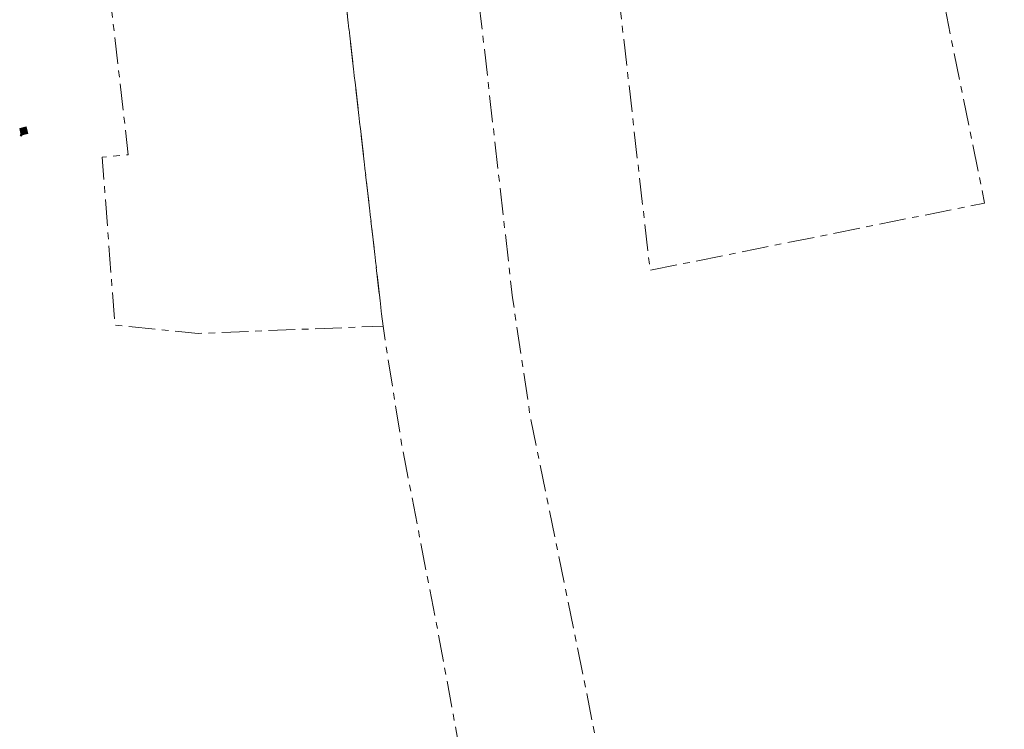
# Model space of a CAD drawing. Header units: metres. Extents: x 738076 to 738809, y 6589688 to 6590318.
# Tile 2 of 188: x 738303 to 738450, y 6589795 to 6589901. Entities that reach past the tile are written whole.
import ezdxf

# ---------------------------------------------------------------- set-up
doc = ezdxf.new("R2010")
doc.units = ezdxf.units.M
doc.linetypes.add('KATASTRIPIIR', pattern=[7, 4, -1, 1, -1])
for name, color, linetype, lineweight in [('_GE (2D)', 7, 'Continuous', 5), ('_MA-teljed kool (2D)', 7, 'Continuous', 5), ('_MA-v2ikevorm kool (2D)', 7, 'Continuous', 5), ('None', 7, 'Continuous', 5)]:
    doc.layers.add(name, color=color, linetype=linetype, lineweight=lineweight)
doc.layers.add('GE-PIIR', color=7, linetype='Continuous', lineweight=18, true_color=0xcc6600)
doc.layers.add('MA-kuubik', color=7, linetype='Continuous', lineweight=5, true_color=0x888888)

# ---------------------------------------------------------------- blocks, each defined once
blk = doc.blocks.new('kuubik (2D)')
at = {"layer": 'None', "linetype": 'Continuous', "lineweight": 0, "true_color": 0xff0000}
blk.add_hatch(color=1, dxfattribs=at).paths.add_polyline_path([(-0.61, 0.37), (0.37, 0.6), (0.6, -0.37), (-0.37, -0.6)])
at = {"layer": 'None', "flags": 128}
blk.add_lwpolyline([(-0.61, 0.37), (0.37, 0.6), (0.6, -0.37), (-0.37, -0.6)], close=True, dxfattribs=at)
blk = doc.blocks.new('MA-v2ikevorm kool (2D)')
at = {"layer": 'MA-kuubik', "linetype": 'Continuous', "lineweight": 0, "true_color": 0xff0000}
h = blk.add_hatch(color=1, dxfattribs=at)
edge = h.paths.add_edge_path()
edge.add_arc((-2154112.88, -6234860.77), 0.149, 0, 360, ccw=False)
at = {"layer": 'MA-kuubik', "color": 7, "transparency": 33554687}
blk.add_blockref('kuubik (2D)', (-2154112.51, -6234860.16), dxfattribs=at)
blk = doc.blocks.new('GE')
at = {"layer": 'GE-PIIR', "linetype": 'KATASTRIPIIR', "flags": 128}
for points in [[(163.53, 223.76), (162.94, 204.1), (143.26, 199.53), (142.96, 200.91), (104.47, 191.97), (104.83, 190.59), (85.14, 186.01), (63.52, 182), (24.23, 173.34), (-1.07, 167.46), (-10.45, 160.97), (-16.86, 153.18), (-19.39, 142.44), (-25.45, 116.92), (-35.34, 75.31), (-36.12, 69.66), (-47.45, 14.52), (-49.76, 3.15), (-51.77, -7.46), (-47.16, -46.41), (-44.94, -60.27), (-40.28, -101.19), (-35.48, -143.47), (-32.87, -161.06), (-24.61, -201.66), (-15.15, -248.66), (-13.38, -257.64), (-0.1, -290.05), (7.22, -306.46), (2.77, -308.62), (-12.09, -314.71), (-18.82, -298.11), (-35.27, -257.49), (-39.48, -232.56), (-46.88, -192.44), (-52.15, -165.31), (-54.91, -147.71), (-63.77, -70.42), (-70.48, -12.02), (-71.53, -2.88), (-69.7, 17.45), (-52.15, 90.97), (-43.49, 129.19), (-39.06, 144.74), (-30.73, 161), (-22.12, 171.94), (-15.9, 177.99), (-9.59, 184.13), (64.31, 201.78), (77.5, 203.37), (103.14, 209.5), (115.33, 212.43), (115.67, 211.41), (125.89, 213.76), (126.81, 215.18), (137.44, 217.71), (163.53, 223.76)], [(24.07, -44.05), (29.89, -68.78), (27.05, -69.11), (27.66, -74.19), (34.52, -73.38), (35.7, -78.36), (32.31, -79.06), (29.2, -99.11), (35.3, -129.25), (-14.86, -139.34), (-19.48, -98.78), (-24.41, -55.44), (24.07, -44.05)], [(-63.77, -70.42), (-54.91, -147.71), (-82.64, -148.81), (-95.11, -147.56), (-97.03, -122.38), (-93.11, -122), (-97.31, -85.47), (-98.56, -74.38), (-63.77, -70.42)]]:
    blk.add_lwpolyline(points, dxfattribs=at)
blk = doc.blocks.new('GE (2D)')
at = {"layer": 'None', "color": 7, "transparency": 33554687}
blk.add_blockref('GE', (-2154003.72, -6234741.73, 4.5), dxfattribs=at)
blk = doc.blocks.new('MA-teljed kool (2D)')
at = {"layer": 'None', "linetype": 'Continuous', "lineweight": 0, "true_color": 0xff0000}
blk.add_hatch(color=1, dxfattribs=at).paths.add_polyline_path([(-2154113.11, -6234859.79), (-2154112.14, -6234859.56), (-2154111.9, -6234860.53), (-2154112.88, -6234860.77)])
h = blk.add_hatch(color=1, dxfattribs=at)
edge = h.paths.add_edge_path()
edge.add_arc((-2154112.88, -6234860.77), 0.149, 0, 360)
at = {"layer": 'None', "flags": 128}
blk.add_lwpolyline([(-2154113.11, -6234859.79), (-2154112.14, -6234859.56), (-2154111.9, -6234860.53), (-2154112.88, -6234860.77)], close=True, dxfattribs=at)
at = {"layer": 'None'}
blk.add_circle((-2154112.88, -6234860.77), 0.149, dxfattribs=at)

msp = doc.modelspace()

# ---------------------------------------------------------------- block references
at = {"layer": '_MA-v2ikevorm kool (2D)'}
msp.add_blockref('MA-v2ikevorm kool (2D)', (2892415.88, 12824744.77), dxfattribs=at)

# ---------------------------------------------------------------- next in the draw order: block references
at = {"layer": '_GE (2D)'}
msp.add_blockref('GE (2D)', (2892415.88, 12824744.77), dxfattribs=at)
at = {"layer": '_MA-teljed kool (2D)'}
msp.add_blockref('MA-teljed kool (2D)', (2892415.88, 12824744.77), dxfattribs=at)

doc.saveas('drawing.dxf')
